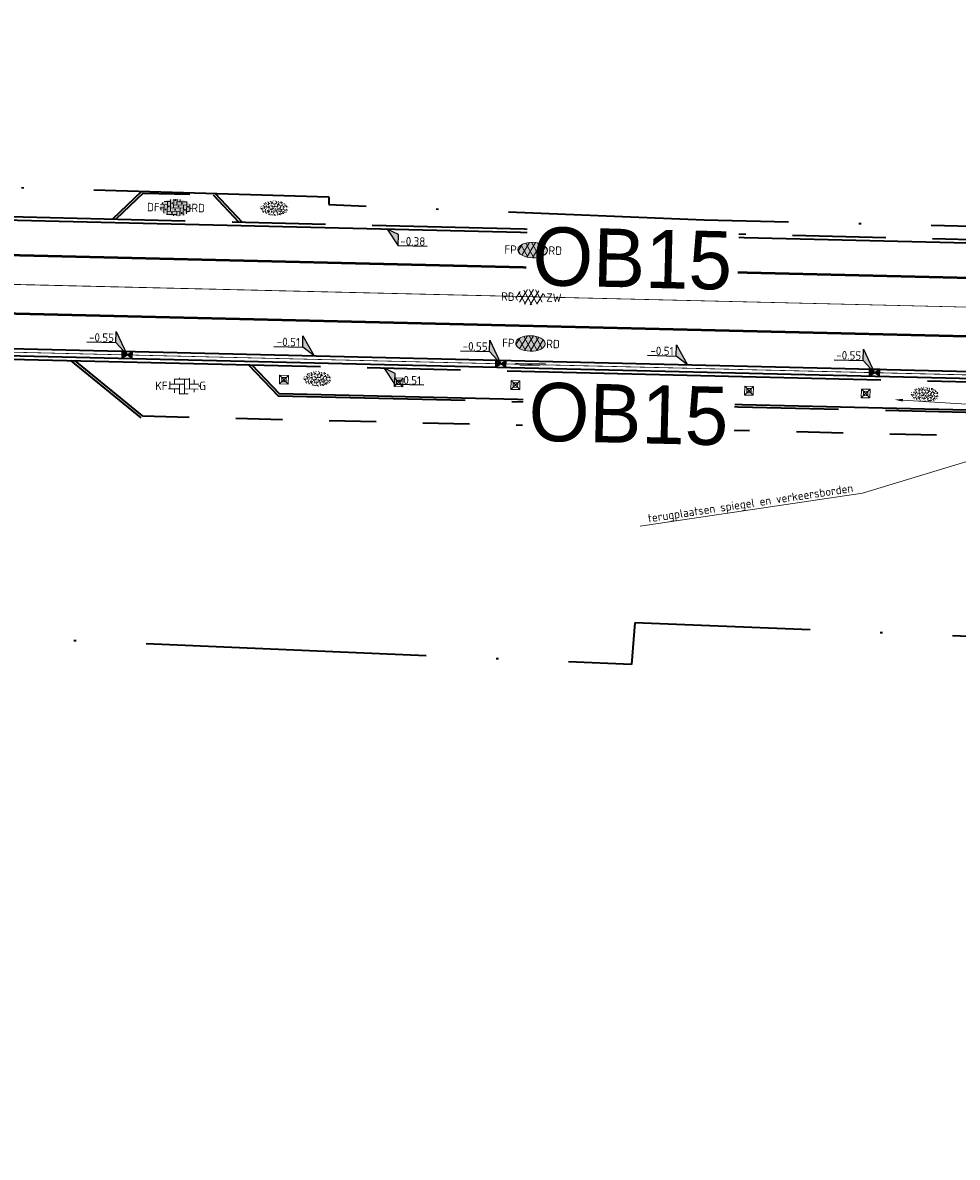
# Model space of a CAD drawing. Header units: metres. Extents: x 0 to 269924, y 0 to 933292.
# Tile 91 of 247: x 133422 to 133462, y 466501 to 466550. Entities that reach past the tile are written whole.
import ezdxf
from ezdxf import colors
from ezdxf.entities.mleader import LeaderData, LeaderLine
from ezdxf.enums import TextEntityAlignment as Align
from ezdxf.math import Vec2, Vec3

# ---------------------------------------------------------------- set-up
doc = ezdxf.new("R2018")
doc.units = ezdxf.units.M
for name, pattern in [('VH-OPSLUITBAND_100X200', [16, 8, -2, 4, -2]), ('VH-OPSLUITBAND_150X250', [24, 16, -2, 4, -2]), ('VW-1-1_STREEP', [2, 1, -1]), ('XX-HIDDEN', [4, 2, -2]), ('XX-PROJECTGRENS', [18, 12, -3, 0, -3])]:
    doc.linetypes.add(name, pattern=pattern)
for name, color, linetype, lineweight in [('N-WE-GR-GRAS-A-200', 62, 'Continuous', 18), ('N-WE-IE-MEUBILAIR_WEGMEUBILAIR_PAAL-S', 7, 'Continuous', 18), ('N-WE-KG-GRENS_PROJECT-G', 7, 'XX-PROJECTGRENS', 35), ('N-WE-VH-GOOT-S', 170, 'Continuous', 18), ('N-WE-VH-GOOT_STRAATBAKSTEEN-G', 170, 'Continuous', 35), ('N-WE-VH-KANTOPSLUITING-T18', 10, 'Continuous', 18), ('N-WE-VH-KANTOPSLUITING_OPSLUITBAND_100X200-G', 150, 'VH-OPSLUITBAND_100X200', 35), ('N-WE-VH-KANTOPSLUITING_OPSLUITBAND_150X250-G', 150, 'VH-OPSLUITBAND_150X250', 35), ('N-WE-VH-KANTOPSLUITING_VOORKANTBAND-G', 50, 'Continuous', 35), ('N-WE-VH-MATERIAALGRENS-G', 7, 'XX-HIDDEN', 35), ('N-WE-VH-T18', 10, 'Continuous', 18), ('N-WE-VH-VERHARDING-T18', 10, 'Continuous', 18), ('N-WE-VH-VERHARDING_ASFALT-S', 7, 'Continuous', 18), ('N-WE-VH-VERHARDING_BETONSTRAATSTEEN-S', 7, 'Continuous', 18), ('N-WE-VH-VERHARDING_STRAATBAKSTEEN-S', 7, 'Continuous', 18), ('N-WE-VW-MARKERING_LANGS_STREEP_11_010-G', 7, 'VW-1-1_STREEP', 13), ('X-XX-AL-HOOGTELABEL-S', 7, 'Continuous', 25)]:
    doc.layers.add(name, color=color, linetype=linetype, lineweight=lineweight)
for name, color, linetype, lineweight, true_color in [('N-WE-GR-GRAS-S', 7, 'Continuous', 18, 0x00a500), ('N-WE-RI-HWA_KOLK-S', 150, 'Continuous', 25, 0x007fff), ('N-WE-RI-HWA_RIOOLPUT_INSPECTIEPUT_BETON-S', 150, 'Continuous', 25, 0x007fff)]:
    doc.layers.add(name, color=color, linetype=linetype, lineweight=lineweight, true_color=true_color)
doc.layers.add('X-XX-AL-HULPLIJN-G', color=30, linetype='Continuous', lineweight=18, plot=False)
doc.styles.add('NLCS-ISO', font='NLCS-ISO.ttf')
doc.styles.add('NLCS-ISO-M200-T18', font='NLCS-ISO.ttf', dxfattribs={"height": 0.36})
doc.styles.get("Standard").update_dxf_attribs({"font": 'romand.shx'})

# ---------------------------------------------------------------- blocks, each defined once
blk = doc.blocks.new('*U104')
for p, q in [((2.24, -1.51), (0, 0)), ((0, 0), (1.83, -3.88)), ((1.83, -3.88), (2.24, -1.51)), ((7.94, -4.93), (1.83, -3.88))]:
    blk.add_line(p, q)
blk.add_solid([(2.24, -1.51), (0, 0), (1.83, -3.88)])
at = {"style": 'NLCS-ISO'}
blk.add_attdef('...', text='', height=1.8, rotation=350.1821, dxfattribs=at).set_placement((4.81, -4.82), align=Align.BOTTOM_CENTER)
blk = doc.blocks.new('*U105')
at = {"layer": 'X-XX-AL-HOOGTELABEL-S', "xscale": 0.2000000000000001, "yscale": 0.2000000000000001, "zscale": 0.2000000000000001, "rotation": 9.81787206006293}
blk.add_blockref('*U104', (0.646, 0), dxfattribs=at).add_auto_attribs({'...': '-0.38'})
blk = doc.blocks.new('*U106')
at = {"layer": 'N-WE-GR-GRAS-A-200', "color": 0, "linetype": 'ByBlock', "lineweight": -2, "transparency": 16777216, "rotation": 358.6348952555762}
blk.add_blockref('*U105', (133437.31, 466541.245), dxfattribs=at)
blk = doc.blocks.new('*U516')
for p, q in [((-8.23, 3.26), (-2.12, 2.2)), ((-2.12, 2.2), (-1.71, 4.57)), ((-1.71, 4.57), (0, 0)), ((0, 0), (-2.12, 2.2))]:
    blk.add_line(p, q)
blk.add_solid([(-1.71, 4.57), (0, 0), (-2.12, 2.2)])
at = {"style": 'NLCS-ISO'}
blk.add_attdef('...', text='', height=1.8, rotation=350.1821, dxfattribs=at).set_placement((-5.24, 2.32), align=Align.BOTTOM_CENTER)
blk = doc.blocks.new('*U249')
at = {"layer": 'X-XX-AL-HOOGTELABEL-S', "xscale": 0.2000000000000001, "yscale": 0.2000000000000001, "zscale": 0.2000000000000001, "rotation": 9.817872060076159}
blk.add_blockref('*U516', (0, 0.15), dxfattribs=at).add_auto_attribs({'...': '-0.51'})
blk = doc.blocks.new('*U250')
at = {"layer": 'N-WE-RI-HWA_RIOOLPUT_INSPECTIEPUT_BETON-S', "color": 0, "linetype": 'ByBlock', "lineweight": -2, "transparency": 16777216, "rotation": 358.6348952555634}
for p in [(133434.822, 466535.653), (133450.818, 466535.272)]:
    blk.add_blockref('*U249', p, dxfattribs=at)
blk = doc.blocks.new('*U248')
for p, q in [((-1.99, 2.94), (-1.58, 5.31)), ((-1.58, 5.31), (0, 0)), ((-8.1, 4), (-1.99, 2.94)), ((0, 0), (-1.99, 2.94))]:
    blk.add_line(p, q)
blk.add_solid([(-1.58, 5.31), (0, 0), (-1.99, 2.94)])
at = {"style": 'NLCS-ISO'}
blk.add_attdef('...', text='', height=1.8, rotation=350.1821, dxfattribs=at).set_placement((-5.12, 3.06), align=Align.BOTTOM_CENTER)
blk = doc.blocks.new('SVH-ASFALT_KL-SO')
at = {"ltscale": 0.1}
for p, q in [((-3.32, -0.4), (-2.47, 1.08)), ((-1.25, -1.65), (-2.73, 0.92)), ((-2.51, -1.23), (-0.92, 1.53)), ((0.09, -1.73), (-1.71, 1.38)), ((-1.45, -1.61), (0.37, 1.54)), ((1.26, -1.54), (-0.53, 1.56)), ((-0.24, -1.74), (1.52, 1.29)), ((2.29, -1.09), (0.8, 1.48)), ((1.15, -1.58), (2.49, 0.75)), ((2.91, 0.06), (2.53, 0.71)), ((-2.96, -0.91), (-3.37, -0.2))]:
    blk.add_line(p, q, dxfattribs=at)
at = {"style": 'NLCS-ISO'}
blk.add_attdef('FUNCTIE_VERHARDING', text='', height=1.8, dxfattribs=at).set_placement((-3.62, -0.09), align=Align.MIDDLE_RIGHT)
blk.add_attdef('KLEUR', text='', height=1.8, dxfattribs=at).set_placement((3.17, -0.09), align=Align.MIDDLE_LEFT)
at = {"style": 'NLCS-ISO', "flags": 1}
blk.add_attdef('FUNCTIE', text='', height=1.8, dxfattribs=at).set_placement((0.12, -3.58), align=Align.MIDDLE_CENTER)
blk = doc.blocks.new('SVH-ASFALT_FP_KL-SO')
at = {"true_color": 0xa50000}
h = blk.add_hatch(color=14, dxfattribs=at)
h.dxf.hatch_style = 1
edge = h.paths.add_edge_path()
edge.add_ellipse((0, 0), major_axis=(0.631, 0), ratio=0.525613, start_angle=0, end_angle=360)
at = {"ltscale": 0.1}
for p, q in [((-0.619, -0.063), (-0.448, 0.233)), ((-0.204, -0.314), (-0.501, 0.201)), ((-0.457, -0.228), (-0.139, 0.323)), ((0.063, -0.33), (-0.296, 0.292)), ((-0.244, -0.305), (0.12, 0.325)), ((0.298, -0.292), (-0.061, 0.33)), ((-0.002, -0.331), (0.349, 0.276)), ((0.503, -0.2), (0.206, 0.313)), ((0.275, -0.298), (0.544, 0.168)), ((0.628, 0.028), (0.552, 0.16)), ((-0.547, -0.165), (-0.629, -0.023))]:
    blk.add_line(p, q, dxfattribs=at)
at = {"layer": 'X-XX-AL-HULPLIJN-G'}
blk.add_ellipse((0, 0), major_axis=(0.631, 0), ratio=0.525613, dxfattribs=at)
at = {"style": 'NLCS-ISO'}
blk.add_attdef('RB', text='', height=0.36, dxfattribs=at).set_placement((-0.679, 0), align=Align.MIDDLE_RIGHT)
blk.add_attdef('RD', text='', height=0.36, dxfattribs=at).set_placement((0.679, 0), align=Align.MIDDLE_LEFT)
blk = doc.blocks.new('N-SRI-KOLK_STRAAT_450X300-SO')
h = blk.add_hatch(color=256)
h.dxf.hatch_style = 1
h.paths.add_polyline_path([(0, 0), (-1.125, 0.75), (-1.125, -0.75)])
h.paths.add_polyline_path([(1.125, -0.75), (1.125, 0.75), (0, 0)])
for p, q in [((-1.125, -0.75), (1.125, 0.75)), ((1.125, -0.75), (-1.125, 0.75))]:
    blk.add_line(p, q)
at = {"flags": 128}
blk.add_lwpolyline([(-1.125, -0.75), (1.125, -0.75), (1.125, 0.75), (-1.125, 0.75)], close=True, dxfattribs=at)
blk = doc.blocks.new('*U103')
for p, q in [((2.24, -1.51), (0, 0)), ((0, 0), (1.83, -3.88)), ((1.83, -3.88), (2.24, -1.51)), ((7.94, -4.93), (1.83, -3.88))]:
    blk.add_line(p, q)
blk.add_solid([(2.24, -1.51), (0, 0), (1.83, -3.88)])
at = {"style": 'NLCS-ISO'}
blk.add_attdef('...', text='', height=1.8, rotation=350.1821, dxfattribs=at).set_placement((4.81, -4.82), align=Align.BOTTOM_CENTER)
blk = doc.blocks.new('*U110')
at = {"lineweight": 30, "flags": 106}
blk.add_attdef('OB', text='', height=0.36, dxfattribs=at).set_placement((0, 0.1), align=Align.BOTTOM_CENTER)
blk = doc.blocks.new('SVH-GOOT_SYMBOOL-SO')
at = {"color": 7, "linetype": 'Continuous'}
for p, q in [((0, 2.669), (0, -2.669)), ((0.2, 3.125), (0.2, -3.359)), ((-0.206, 2.137), (-0.206, -2.217))]:
    blk.add_line(p, q, dxfattribs=at)
at = {"style": 'NLCS-ISO'}
blk.add_attdef('MATERIAAL', text='', height=1.8, dxfattribs=at).set_placement((-1.098, 0), align=Align.MIDDLE_RIGHT)
blk.add_attdef('KLEUR', text='', height=1.8, dxfattribs=at).set_placement((1.1, 0), align=Align.MIDDLE_LEFT)
blk = doc.blocks.new('SGR-GRAS_01-SO')
at = {"ltscale": 0.1}
for p, q in [((-1.96, -0.07), (-1.98, 0)), ((-1.93, 0.19), (-1.93, 0.24)), ((-1.89, 0.24), (-1.92, 0.25)), ((-1.67, 0.02), (-1.6, 0.04)), ((-1.6, 0.24), (-1.65, 0.29)), ((-1.53, 0.32), (-1.6, 0.35)), ((-1.45, 0.64), (-1.52, 0.66)), ((-1.52, 0.19), (-1.44, 0.19)), ((-1.47, 0.58), (-1.48, 0.65)), ((-1.43, 0.48), (-1.35, 0.5)), ((-1.36, 0.21), (-1.43, 0.23)), ((-1.42, 0.13), (-1.36, 0.17)), ((-1.38, 0.11), (-1.32, 0.16)), ((-1.37, 0.01), (-1.38, 0.08)), ((-1.33, 0.11), (-1.33, 0.19)), ((-1.3, 0.76), (-1.32, 0.77)), ((-1.28, 0.68), (-1.28, 0.76)), ((-1.17, 0.39), (-1.23, 0.43)), ((-1.17, 0.24), (-1.22, 0.29)), ((-1.15, 0.65), (-1.21, 0.7)), ((-1.11, 0.17), (-1.04, 0.19)), ((-1.03, 0.03), (-1.1, 0.07)), ((-0.94, 0.84), (-1, 0.88)), ((-0.97, 0.51), (-0.92, 0.57)), ((-0.89, 0.5), (-0.97, 0.52)), ((-0.94, 0.19), (-0.87, 0.19)), ((-0.92, 0.42), (-0.86, 0.46)), ((-0.89, 0.81), (-0.82, 0.81)), ((-0.87, 0.66), (-0.89, 0.73)), ((-0.8, 0.06), (-0.88, 0.08)), ((-0.87, 0.62), (-0.8, 0.64)), ((-0.8, 0.47), (-0.87, 0.51)), ((-0.75, 0.24), (-0.8, 0.29)), ((-0.77, 0.09), (-0.79, 0.16)), ((-0.73, 0.65), (-0.78, 0.7)), ((-0.74, 0.03), (-0.73, 0.11)), ((-0.67, 0.11), (-0.73, 0.14)), ((-0.69, 0.61), (-0.68, 0.68)), ((-0.58, 0.92), (-0.64, 0.96)), ((-0.56, 0.92), (-0.51, 0.97)), ((-0.56, 0.32), (-0.48, 0.34)), ((-0.44, 0.55), (-0.51, 0.59)), ((-0.43, 0.78), (-0.5, 0.8)), ((-0.42, 0.71), (-0.36, 0.74)), ((-0.34, 0.35), (-0.41, 0.37)), ((-0.32, 0.24), (-0.38, 0.29)), ((-0.31, 0.19), (-0.37, 0.22)), ((-0.37, 0.19), (-0.29, 0.19)), ((-0.31, 0.65), (-0.36, 0.7)), ((-0.32, 0.81), (-0.24, 0.81)), ((-0.32, 0.77), (-0.24, 0.79)), ((-0.28, 0.73), (-0.29, 0.81)), ((-0.21, 1), (-0.27, 1.03)), ((-0.24, 0.02), (-0.17, 0.04)), ((-0.18, 0.17), (-0.19, 0.24)), ((-0.08, 0.63), (-0.14, 0.67)), ((-0.14, -0.04), (-0.14, 0.03)), ((-0.09, 0.53), (-0.09, 0.6)), ((-0.08, 0.16), (-0.03, 0.21)), ((-0.07, 0.19), (0, 0.23)), ((0.06, 0.27), (-0.01, 0.3)), ((0, 0.47), (0.07, 0.49)), ((0.1, 0.24), (0.05, 0.29)), ((0.13, 0.64), (0.06, 0.66)), ((0.07, 0.99), (0.14, 1.03)), ((0.12, 0.65), (0.07, 0.7)), ((0.22, 0.2), (0.15, 0.22)), ((0.21, 0.19), (0.28, 0.19)), ((0.29, 0.71), (0.22, 0.75)), ((0.24, 0.92), (0.31, 0.94)), ((0.26, 0.81), (0.33, 0.81)), ((0.32, 0.81), (0.3, 0.89)), ((0.31, 0.17), (0.39, 0.19)), ((0.32, 0.57), (0.38, 0.62)), ((0.42, 0.34), (0.36, 0.38)), ((0.42, 0.25), (0.4, 0.32)), ((0.43, 0.48), (0.49, 0.51)), ((0.53, 0.24), (0.47, 0.29)), ((0.54, 0.65), (0.49, 0.7)), ((0.56, -0.02), (0.49, 0.02)), ((0.5, 0.45), (0.51, 0.53)), ((0.59, 0.93), (0.52, 0.94)), ((0.55, 0.62), (0.63, 0.64)), ((0.65, 0.79), (0.58, 0.83)), ((0.68, 0.49), (0.61, 0.51)), ((0.77, 0.05), (0.7, 0.07)), ((0.78, 0.42), (0.72, 0.46)), ((0.78, 0.19), (0.86, 0.19)), ((0.83, 0.81), (0.91, 0.81)), ((0.92, 0.06), (0.85, 0.09)), ((0.87, 0.31), (0.94, 0.33)), ((0.95, 0.24), (0.9, 0.29)), ((0.91, 0.89), (0.91, 0.92)), ((0.97, 0.65), (0.91, 0.7)), ((0.93, 0.76), (0.99, 0.8)), ((1.01, 0.87), (0.95, 0.91)), ((1.01, 0.33), (1, 0.4)), ((1.15, 0.78), (1.08, 0.8)), ((1.15, 0.5), (1.08, 0.54)), ((1.1, 0.38), (1.1, 0.45)), ((1.11, 0.77), (1.18, 0.79)), ((1.24, 0.34), (1.17, 0.36)), ((1.18, 0.01), (1.26, 0.03)), ((1.21, 0.21), (1.26, 0.26)), ((1.28, 0.14), (1.22, 0.17)), ((1.28, 0.25), (1.35, 0.29)), ((1.37, 0.24), (1.32, 0.29)), ((1.39, 0.65), (1.34, 0.7)), ((1.36, 0.19), (1.43, 0.19)), ((1.42, 0.46), (1.5, 0.48)), ((1.51, 0.58), (1.44, 0.62)), ((1.64, 0.21), (1.58, 0.25)), ((1.61, 0.41), (1.59, 0.48)), ((1.69, 0.3), (1.7, 0.37)), ((1.79, 0.19), (1.72, 0.21)), ((1.74, 0.16), (1.81, 0.18)), ((1.8, 0.24), (1.75, 0.29)), ((1.93, 0.19), (1.95, 0.19)), ((-1.92, -0.16), (-1.85, -0.12)), ((-1.82, -0.08), (-1.9, -0.06)), ((-1.76, -0.13), (-1.82, -0.09)), ((-1.78, -0.3), (-1.73, -0.25)), ((-1.62, -0.5), (-1.69, -0.46)), ((-1.63, -0.57), (-1.68, -0.52)), ((-1.61, -0.17), (-1.67, -0.11)), ((-1.57, -0.44), (-1.49, -0.44)), ((-1.54, -0.66), (-1.5, -0.64)), ((-1.4, -0.05), (-1.46, -0.01)), ((-1.38, -0.46), (-1.38, -0.39)), ((-1.35, -0.28), (-1.28, -0.26)), ((-1.27, -0.23), (-1.34, -0.21)), ((-1.26, -0.42), (-1.33, -0.38)), ((-1.27, -0.56), (-1.28, -0.48)), ((-1.21, -0.57), (-1.26, -0.52)), ((-1.18, -0.67), (-1.25, -0.65)), ((-1.19, -0.17), (-1.24, -0.11)), ((-1.13, -0.78), (-1.19, -0.75)), ((-1.06, -0.39), (-1, -0.35)), ((-1.04, -0.58), (-0.97, -0.57)), ((-0.99, -0.44), (-0.92, -0.44)), ((-0.9, -0.34), (-0.96, -0.3)), ((-0.9, -0.65), (-0.84, -0.6)), ((-0.84, -0.94), (-0.85, -0.93)), ((-0.78, -0.57), (-0.84, -0.52)), ((-0.76, -0.7), (-0.83, -0.67)), ((-0.76, -0.17), (-0.82, -0.11)), ((-0.8, -0.13), (-0.73, -0.11)), ((-0.71, -0.38), (-0.79, -0.36)), ((-0.79, -0.54), (-0.78, -0.46)), ((-0.72, -0.89), (-0.65, -0.87)), ((-0.71, -0.9), (-0.64, -0.86)), ((-0.62, -0.82), (-0.7, -0.8)), ((-0.67, -0.48), (-0.69, -0.4)), ((-0.53, -0.26), (-0.6, -0.22)), ((-0.58, -0.99), (-0.59, -0.97)), ((-0.57, -0.1), (-0.5, -0.06)), ((-0.49, -0.25), (-0.44, -0.19)), ((-0.48, -0.44), (-0.41, -0.42)), ((-0.4, -0.63), (-0.46, -0.59)), ((-0.38, -0.98), (-0.43, -0.93)), ((-0.42, -0.44), (-0.34, -0.44)), ((-0.36, -0.57), (-0.41, -0.52)), ((-0.34, -0.17), (-0.39, -0.11)), ((-0.26, -0.99), (-0.33, -0.95)), ((-0.25, -0.09), (-0.32, -0.07)), ((-0.17, -0.18), (-0.24, -0.14)), ((-0.16, -0.53), (-0.23, -0.51)), ((-0.21, -0.61), (-0.15, -0.58)), ((-0.19, -0.62), (-0.19, -0.54)), ((-0.17, -0.74), (-0.1, -0.72)), ((-0.07, -0.97), (-0.14, -0.95)), ((-0.04, -0.55), (-0.1, -0.51)), ((-0.08, -0.4), (-0.09, -0.32)), ((-0.01, -1.01), (0.04, -0.95)), ((0.05, -0.98), (0, -0.93)), ((0.07, -0.57), (0.01, -0.52)), ((0.02, -0.96), (0.01, -0.89)), ((0.08, -0.17), (0.03, -0.11)), ((0.1, -0.91), (0.03, -0.88)), ((0.07, -0.29), (0.14, -0.27)), ((0.19, -0.1), (0.13, -0.06)), ((0.16, -0.44), (0.23, -0.44)), ((0.17, -1.04), (0.22, -1.02)), ((0.31, -0.24), (0.24, -0.22)), ((0.33, -0.47), (0.26, -0.43)), ((0.29, -0.33), (0.35, -0.29)), ((0.4, -0.68), (0.32, -0.66)), ((0.39, -0.6), (0.45, -0.55)), ((0.39, -0.59), (0.46, -0.57)), ((0.4, -0.69), (0.41, -0.62)), ((0.46, -0.83), (0.4, -0.8)), ((0.47, -0.98), (0.42, -0.93)), ((0.49, -0.57), (0.44, -0.52)), ((0.45, -0.12), (0.46, -0.05)), ((0.51, -0.17), (0.45, -0.11)), ((0.52, -0.32), (0.5, -0.24)), ((0.62, -0.88), (0.6, -0.81)), ((0.63, -0.14), (0.7, -0.12)), ((0.69, -0.39), (0.62, -0.35)), ((0.64, -0.84), (0.71, -0.81)), ((0.7, -0.89), (0.77, -0.88)), ((0.73, -0.44), (0.81, -0.44)), ((0.82, -0.76), (0.76, -0.72)), ((0.78, -0.04), (0.85, 0)), ((0.86, -0.39), (0.79, -0.37)), ((0.8, -0.19), (0.85, -0.14)), ((0.86, -0.94), (0.84, -0.93)), ((0.91, -0.57), (0.86, -0.52)), ((0.93, -0.17), (0.88, -0.11)), ((0.95, -0.83), (0.88, -0.81)), ((0.94, -0.44), (1.01, -0.42)), ((1.05, -0.31), (0.99, -0.27)), ((1, -0.77), (1, -0.7)), ((1.05, -0.2), (1.05, -0.12)), ((1.11, -0.24), (1.1, -0.16)), ((1.19, -0.68), (1.12, -0.64)), ((1.14, -0.56), (1.21, -0.52)), ((1.21, -0.8), (1.2, -0.73)), ((1.33, -0.1), (1.26, -0.08)), ((1.26, -0.75), (1.33, -0.73)), ((1.34, -0.57), (1.29, -0.52)), ((1.36, -0.17), (1.3, -0.11)), ((1.31, -0.44), (1.38, -0.44)), ((1.42, -0.23), (1.35, -0.19)), ((1.42, -0.54), (1.35, -0.52)), ((1.55, -0.6), (1.49, -0.56)), ((1.5, -0.29), (1.57, -0.27)), ((1.64, -0.27), (1.65, -0.2)), ((1.64, -0.27), (1.7, -0.23)), ((1.68, -0.55), (1.74, -0.5)), ((1.71, -0.16), (1.69, -0.09)), ((1.78, -0.15), (1.71, -0.11)), ((1.71, -0.52), (1.71, -0.52)), ((1.78, -0.17), (1.73, -0.11)), ((1.88, -0.25), (1.81, -0.23))]:
    blk.add_line(p, q, dxfattribs=at)
at = {"ltscale": 0.1, "style": 'NLCS-ISO'}
blk.add_attdef('TYPE', text='', height=0.5, dxfattribs=at).set_placement((3.47, -0.02), align=Align.MIDDLE_CENTER)
blk = doc.blocks.new('SIE-WEG_PAAL_KUNSTSTOF')
for p, q in [((-0.188, 0.188), (0.188, -0.188)), ((0.188, 0.188), (-0.188, -0.188))]:
    blk.add_line(p, q)
at = {"flags": 128}
for points in [[(-0.188, -0.188), (0.188, -0.188), (0.188, 0.188), (-0.188, 0.188)], [(-0.094, 0.094), (0.094, 0.094), (0.094, -0.094), (-0.094, -0.094)]]:
    blk.add_lwpolyline(points, close=True, dxfattribs=at)
blk = doc.blocks.new('SVH-BSS_KEIFORMAAT_ELLEBOOG_KL-SO')
for p, q in [((-2.92, 0.92), (-2.92, -0.66)), ((-2.92, 0.39), (0.23, 0.39)), ((-1.87, 1.5), (-1.87, 0.39)), ((-1.87, 1.44), (1.28, 1.44)), ((-0.82, 1.75), (-0.82, 1.44)), ((-0.82, 0.39), (-0.82, -1.75)), ((0.23, 1.44), (0.23, -1.71)), ((1.28, 1.67), (1.28, -0.66)), ((1.28, 0.39), (3.32, 0.39)), ((2.33, 1.31), (2.33, 0.39)), ((3.38, 0.18), (3.38, -0.18)), ((-3.16, -0.66), (-0.82, -0.66)), ((-1.87, -0.66), (-1.87, -1.5)), ((-0.82, -1.71), (1.03, -1.71)), ((0.23, -0.66), (3.16, -0.66)), ((2.33, -0.66), (2.33, -1.31))]:
    blk.add_line(p, q)
at = {"style": 'NLCS-ISO'}
blk.add_attdef('FORMAAT', text='', height=1.8, dxfattribs=at).set_placement((-3.39, 0), align=Align.MIDDLE_RIGHT)
blk.add_attdef('KLEUR', text='', height=1.8, dxfattribs=at).set_placement((3.39, 0), align=Align.MIDDLE_LEFT)
at = {"style": 'NLCS-ISO', "flags": 1}
blk.add_attdef('FUNCTIE', text='', height=1.8, dxfattribs=at).set_placement((0.12, -3.58), align=Align.MIDDLE_CENTER)
blk = doc.blocks.new('SVH-SBS_DIKFORMAAT_ELLEBOOG_KL-SO')
h = blk.add_hatch(color=254)
edge = h.paths.add_edge_path()
edge.add_ellipse((1.09, 0.12), major_axis=(3.39, 0), ratio=0.533267, start_angle=0, end_angle=360)
for p, q in [((-2.3, 0), (-1.38, 0)), ((-2.13, 0.69), (-0.69, 0.69)), ((-1.38, 0.69), (-1.38, -1.12)), ((-1.35, 1.38), (0, 1.38)), ((-0.69, 1.38), (-0.69, -1.38)), ((0, 1.84), (0, -0.69)), ((0, 0), (2.76, 0)), ((0.69, 1.92), (0.69, 0)), ((0.69, 0.69), (3.45, 0.69)), ((1.38, 1.93), (1.38, 0.69)), ((1.38, 1.38), (3.54, 1.38)), ((2.07, 1.86), (2.07, 1.38)), ((2.76, 0.69), (2.76, -1.45)), ((3.45, 1.38), (3.45, -1.18)), ((4.14, 0.92), (4.14, -0.67)), ((4.14, 0), (4.48, 0)), ((-2.07, 0), (-2.07, -0.54)), ((-0.8, -1.38), (1.38, -1.38)), ((-0.69, -0.69), (2.07, -0.69)), ((0.69, -1.38), (0.69, -1.67)), ((1.38, -0.69), (1.38, -1.68)), ((2.07, 0), (2.07, -1.61)), ((2.76, -1.38), (2.98, -1.38)), ((3.45, -0.69), (4.12, -0.69))]:
    blk.add_line(p, q)
for centre in [(-0.35, 0.34), (0.34, 1.03), (1.03, 1.72), (1.72, 0.34), (2.41, 1.03), (3.79, 0.34), (-1.04, -0.35), (0.34, -1.04), (1.03, -0.35), (2.41, -1.04), (3.11, -0.35)]:
    blk.add_circle(centre, 0.0881)
for centre, start, end in [((-1.73, 1.03), 158.9124, 101.1902), ((1.72, -1.73), 59.0911, 132.3433)]:
    blk.add_arc(centre, 0.0881, start, end)
at = {"style": 'NLCS-ISO'}
blk.add_attdef('FORMAAT', text='', height=1.8, dxfattribs=at).set_placement((-2.3, 0.12), align=Align.MIDDLE_RIGHT)
blk.add_attdef('KLEUR', text='', height=1.8, dxfattribs=at).set_placement((4.49, 0.12), align=Align.MIDDLE_LEFT)
at = {"style": 'NLCS-ISO', "flags": 1}
blk.add_attdef('FUNCTIE', text='', height=1.8, dxfattribs=at).set_placement((0.12, -3.58), align=Align.MIDDLE_CENTER)

msp = doc.modelspace()

# ---------------------------------------------------------------- linework, layer by layer
at = {"layer": 'N-WE-KG-GRENS_PROJECT-G', "flags": 128}
msp.add_lwpolyline([(133942.152, 466524.013), (133955.533, 466522.507), (133956.145, 466521.626), (133962.811, 466521.355), (133963.543, 466522.67), (133965.054, 466522.563), (133965.551, 466521.193), (133981.5, 466520.334), (133981.565, 466520.896), (133982.028, 466520.86), (133994.134, 466520.33), (133994.151, 466519.671), (134009.067, 466519.478), (134013.911, 466519.512), (134027.732, 466519.636), (134028.693, 466519.554), (134034.796, 466519.611), (134050.86, 466519.659), (134068.501, 466520.152), (134071.254, 466520.237), (134077.26, 466520.692), (134094.041, 466522.635), (134101.385, 466523.282), (134101.428, 466523.91), (134128.995, 466527.092), (134141.938, 466528.627), (134148.421, 466529.392), (134148.476, 466529.087), (134157.108, 466530.24), (134157.762, 466530.339), (134157.953, 466529.076), (134163.706, 466529.946), (134172.69, 466531.055), (134201.838, 466535.069), (134202.197, 466534.878), (134203.304, 466535.042), (134208.161, 466535.722), (134214.682, 466536.673), (134215.15, 466536.846), (134235.766, 466539.754), (134239.587, 466540.449), (134251.117, 466542.218), (134251.536, 466542.09), (134264.479, 466543.833), (134264.487, 466544.317), (134273.56, 466545.641), (134273.608, 466545.287), (134285.679, 466546.863), (134299.118, 466548.971), (134309.192, 466550.345), (134329.805, 466553.659), (134341.526, 466555.206), (134346.97, 466556.112), (134351.977, 466556.025), (134358.949, 466556.887), (134359.186, 466557.313), (134365.426, 466557.917), (134389.225, 466560.758), (134395.395, 466561.519), (134400.633, 466562.019), (134418.638, 466563.907), (134426.404, 466566.343), (134432.472, 466567.14), (134437.532, 466567.422), (134444.848, 466568.25), (134448.277, 466568.388), (134484.594, 466572.762), (134486.539, 466572.966), (134490.599, 466573.546), (134498.499, 466574.536), (134514.318, 466576.701), (134542.397, 466581.367), (134546.702, 466582.122), (134551.593, 466582.441), (134551.871, 466583.179), (134557.906, 466584.406), (134558.276, 466584.115), (134567.36, 466586.004), (134582.717, 466588.715), (134583.108, 466588.972), (134590.444, 466590.398), (134630.038, 466598.271), (134633.264, 466598.923), (134632.087, 466604.993), (134646.051, 466607.537), (134647.414, 466607.429), (134666.972, 466611.405), (134675.342, 466617.463), (134674.819, 466607.593), (134696.995, 466610.537), (134702.172, 466611.327), (134706.525, 466612.071), (134709.085, 466612.323), (134712.087, 466612.776), (134715, 466613.203), (134716.349, 466613.229), (134723.364, 466613.968), (134738.981, 466616.639), (134746.062, 466617.28), (134746.09, 466616.641), (134760.121, 466618.861), (134759.993, 466619.829), (134768.446, 466621.137), (134784.615, 466623.738), (134787.541, 466625.072), (134796.772, 466626.479), (134796.899, 466625.715), (134813.878, 466628.545), (134820.226, 466629.584), (134847.68, 466634.234), (134881.79, 466639.204), (134881.926, 466639.532), (134884.43, 466640.009), (134893.797, 466641.711), (134903.085, 466643.328), (134904.138, 466643.527), (134920.265, 466646.374), (134921.332, 466646.578), (134937.367, 466649.518), (134938.501, 466649.708), (134961.555, 466654.096), (134967.764, 466655.262), (134974.722, 466656.563), (134984.23, 466658.491), (134992.023, 466659.998), (134995.809, 466660.766), (135000.442, 466661.693), (135009.695, 466663.648), (135010.659, 466663.869), (135018.832, 466665.618), (135021.92, 466666.314), (135034.093, 466668.943), (135034.161, 466668.769), (135043.8, 466670.832), (135059.084, 466674.02), (135068.771, 466676.078), (135083.089, 466679.034), (135091.902, 466680.993), (135097.488, 466682.166), (135104.831, 466683.651), (135116.534, 466686.231), (135119.892, 466686.792), (135126.3, 466688.013), (135127.347, 466688.196), (135130.448, 466688.891), (135135.602, 466689.887), (135140.19, 466691.518), (135166.592, 466696.94), (135182.368, 466700.724), (135201.902, 466704.748), (135203.941, 466705.082), (135209.867, 466705.957), (135217.801, 466707.782), (135228.821, 466709.933), (135242.391, 466712.598), (135277.698, 466719.723), (135279.457, 466720.111), (135279.55, 466721.578), (135288.178, 466723.073), (135350.963, 466735.305), (135501.986, 466763.685), (135501.162, 466761.839), (135525.132, 466766.833), (135533.639, 466768.672), (135569.042, 466775.188), (135582.767, 466777.378), (135584.022, 466777.634), (135585.675, 466776.264, 0.01918), (135652.451, 466792.01), (135652.891, 466793.457), (135660.981, 466795.919), (135661.574, 466796.074), (135664.481, 466796.836), (135665.946, 466796.651), (135673.558, 466799.328), (135680.977, 466801.739), (135687.276, 466804.201), (135692.547, 466806.295), (135705.432, 466809.743), (135712.094, 466810.706), (135728.145, 466817.035), (135760.285, 466825.832), (135773.458, 466829.179), (135789.116, 466834.08), (135813.029, 466842.892), (135823.352, 466846.718), (135839.426, 466852.91), (135860.96, 466860.89), (135867.928, 466863.26), (135895.199, 466872.784), (135899.312, 466861.8), (135873.359, 466852.082), (135873.188, 466848.843), (135867.814, 466846.669), (135856.104, 466842.036), (135847.253, 466838.505), (135830.033, 466832.514), (135818.854, 466828.652), (135812.865, 466826.949), (135808.959, 466825.804), (135805.053, 466824.658), (135770.731, 466814.307), (135766.971, 466812.016), (135761.879, 466808.079), (135757.591, 466807.133), (135743.839, 466803.566), (135724.075, 466798.35), (135721.275, 466798.229), (135720.422, 466801.401), (135715.133, 466799.834), (135698.553, 466794.754), (135698.279, 466793.693), (135686.038, 466790.352), (135686.038, 466789.248), (135686.038, 466787.562), (135681.985, 466786.092), (135677.719, 466785.319), (135623.458, 466770.711), (135607.41, 466767.662), (135584.355, 466763.142), (135577.091, 466761.475), (135570.47, 466760.803), (135524.714, 466753.103), (135522.642, 466752.878), (135515.666, 466751.661), (135498.388, 466748.218), (135460.498, 466741.759), (135438.515, 466737.953), (135402.134, 466731.048), (135401.842, 466732.671), (135396.111, 466731.637), (135390.927, 466730.659), (135374.008, 466727.423), (135342.463, 466720.896), (135337.831, 466720.249), (135332.781, 466719.412), (135316.41, 466716.549), (135312.764, 466716.512), (135301.04, 466714.003), (135296.667, 466713.077), (135288.078, 466711.338), (135288.031, 466710.414), (135288.066, 466708.643), (135283.612, 466707.738), (135244.114, 466700.084), (135242.59, 466702.114), (135218.779, 466697.088), (135216.4, 466696.736), (135207.126, 466694.996), (135197.842, 466693.22), (135196.987, 466690.777), (135188.214, 466689.009), (135186.218, 466690.919), (135157.953, 466685.339), (135157.545, 466682.623), (135152.388, 466681.564), (135151.517, 466683.806), (135135.729, 466680.62), (135134.464, 466677.149), (135128.184, 466675.854), (135125.788, 466678.571), (135109.606, 466675.114), (135107.871, 466673.543), (135107.871, 466672.134), (135099.469, 466670.442), (135080.265, 466666.625), (135079.406, 466666.151), (135069.61, 466664.202), (135057.638, 466661.759), (135035.803, 466657.155), (135033.723, 466658.689), (135013.618, 466654.679), (135014.198, 466652.086), (135012.612, 466651.731), (135012.176, 466654.16), (134999.525, 466651.581), (134981.058, 466648.065), (134978.74, 466647.609), (134978.586, 466647.723), (134973.29, 466646.777), (134967.912, 466645.754), (134966.071, 466645.409), (134952.75, 466642.776), (134952.592, 466643.577), (134951.246, 466643.315), (134944.955, 466642.097), (134940.872, 466641.345), (134939.907, 466640.789), (134925.329, 466637.906), (134925.171, 466637.877), (134925.333, 466636.966), (134925.553, 466635.733), (134922.159, 466635.157), (134921.983, 466636.201), (134920.712, 466635.973), (134906.644, 466633.431), (134906.509, 466633.768), (134899.927, 466632.517), (134896.041, 466630.574), (134862.297, 466626.202), (134861.423, 466623.924), (134854.723, 466622.819), (134853.222, 466624.597), (134834.721, 466621.381), (134818.755, 466618.638), (134803.128, 466616.182), (134801.097, 466614.744), (134787.48, 466613.242), (134768.983, 466610.888), (134755.14, 466609.258), (134754.957, 466609.237), (134754.786, 466610.217), (134731.872, 466606.359), (134713.4, 466603.055), (134699.607, 466600.717), (134685.428, 466598.156), (134675.878, 466596.194), (134672.276, 466595.656), (134668.91, 466595.016), (134645.926, 466591.058), (134638.577, 466590.001), (134611.474, 466584.899), (134601.717, 466583.131), (134600.6, 466582.901), (134592.762, 466581.44), (134575.118, 466578.109), (134569.726, 466577.127), (134558.057, 466574.923), (134547.369, 466573.132), (134538.23, 466571.522), (134531.355, 466570.551), (134524.272, 466569.346), (134519.026, 466568.326), (134515.39, 466567.719), (134505.384, 466563.341), (134500.986, 466562.643), (134495.881, 466561.909), (134495.823, 466562.312), (134492.204, 466563.642), (134484.398, 466562.518), (134478.905, 466561.786), (134469.843, 466560.533), (134464.536, 466559.742), (134456.919, 466558.745), (134448.033, 466557.687), (134433.208, 466556.61), (134412.104, 466554.577), (134407.553, 466554.101), (134387.467, 466551.741), (134381.785, 466550.955), (134364.962, 466548.659), (134360.191, 466548.481), (134354.944, 466547.628), (134324.113, 466542.837), (134319.685, 466541.923), (134312.466, 466540.844), (134307.061, 466539.9), (134305.527, 466540.739), (134283.993, 466537.831), (134278.004, 466536.268), (134260.392, 466533.941), (134253.899, 466532.65), (134244.867, 466531.618), (134227.961, 466528.835), (134196.876, 466524.748), (134191.294, 466524.652), (134189.441, 466519.487), (134180.543, 466523.251), (134138.079, 466517.961), (134135.279, 466517.668), (134120.646, 466515.791), (134115.858, 466514.998), (134094.415, 466512.788), (134094.483, 466512.133), (134077.905, 466510.692), (134056.132, 466509.19), (134043.898, 466509.02), (134033.049, 466509.242), (134023.923, 466509.529), (134011.048, 466510.262), (134011.12, 466510.989), (133978.031, 466511.971), (133977.492, 466511.386), (133976.525, 466511.415), (133970.93, 466511.61), (133940.859, 466512.853), (133936.339, 466513.04), (133926.354, 466513.566), (133918.767, 466513.929), (133914.845, 466514.016), (133909.555, 466514.279), (133907.78, 466514.373), (133898.183, 466514.701), (133889.291, 466514.99), (133877.411, 466515.387), (133865.169, 466516.189), (133858.598, 466516.511), (133853.557, 466516.784), (133840.824, 466517.534), (133833.647, 466517.757), (133833.706, 466517.421), (133832.853, 466517.458), (133826.979, 466517.575), (133808.076, 466518.296), (133803.308, 466518.179), (133802.56, 466518.555), (133780.072, 466520.153), (133779.6, 466519.291), (133774.066, 466519.538), (133773.735, 466520.559), (133740.527, 466522.642), (133713.376, 466524.159), (133705.703, 466524.636), (133705.709, 466526.266), (133685.059, 466527.583), (133660.563, 466529.253), (133639.129, 466529.346), (133622.453, 466530.286), (133616.388, 466530.543), (133614.494, 466530.624), (133604.393, 466531.597), (133597.464, 466531.465), (133574.3, 466531.955), (133566.695, 466531.543), (133561.32, 466531.616), (133554.142, 466531.627), (133545.309, 466531.719), (133535.509, 466531.795), (133530.483, 466531.897), (133499.098, 466532.845), (133498.91, 466530.624), (133497.604, 466522.359), (133448.566, 466524.379), (133448.421, 466522.59), (133414.567, 466524.034), (133414.497, 466533.241), (133401.904, 466533.723), (133353.812, 466535.745), (133352.26, 466536.139), (133333.107, 466536.524), (133333.343, 466545.829), (133369.152, 466544.714), (133381.325, 466544.396), (133400.699, 466543.637), (133404.005, 466543.551), (133435.456, 466542.61), (133435.456, 466542.277), (133451.526, 466541.628), (133467.883, 466541.235), (133477.659, 466542.034), (133509.103, 466541.442), (133515.138, 466541.284), (133519.939, 466540.992), (133525.525, 466540.798), (133532.518, 466540.097), (133548.147, 466539.778), (133548.297, 466540.601), (133555.22, 466540.722), (133564.265, 466540.558), (133565.06, 466540.188), (133570.074, 466540.025), (133574.07, 466539.875), (133576.623, 466539.795), (133577.163, 466540.007), (133601.21, 466539.677), (133602.809, 466541.635), (133610.483, 466541.448), (133611.878, 466539.353), (133618.8, 466539.154), (133622.331, 466538.943), (133622.362, 466539.485), (133627.247, 466539.274), (133627.305, 466538.709), (133642.487, 466537.733), (133654.92, 466537.235), (133674.71, 466536.649), (133674.766, 466536.962), (133682.638, 466536.639), (133685.084, 466535.631), (133701.924, 466534.36), (133703.6, 466534.856), (133708.504, 466534.396), (133731.895, 466532.391), (133737.992, 466531.942), (133749.854, 466530.901), (133752.15, 466530.77), (133756.921, 466530.655), (133767.535, 466530.109), (133779.853, 466530.016), (133787.77, 466529.934), (133810.905, 466528.967), (133832.384, 466528.238), (133837.192, 466527.837), (133897.841, 466525.036)], format="xyb", close=True, dxfattribs=at)
at = {"layer": 'N-WE-VH-GOOT_STRAATBAKSTEEN-G'}
msp.add_lwpolyline([(133341.192, 466538.034), (133548.299, 466533.099), (133604.484, 466532.752, -0.012398), (133694.641, 466528.294), (133747.111, 466524.328, 0.006097), (133941.572, 466515.108, 0.02139), (134085.33, 466514.138, 0.018724), (134137.889, 466519.445, 0.007401), (134227.449, 466531.463), (134342.22, 466547.549), (134354.896, 466549.127)], format="xyb", dxfattribs=at)
at = {"layer": 'N-WE-VH-KANTOPSLUITING_OPSLUITBAND_100X200-G'}
for points in [[(133427.439, 466542.842), (133426.2, 466541.66)], [(133430.577, 466542.761), (133431.752, 466541.528)], [(133427.421, 466533.15), (133424.42, 466535.601)], [(133432.025, 466535.42), (133433.294, 466534.089), (133488.649, 466532.77), (133489.98, 466534.039)]]:
    msp.add_lwpolyline(points, dxfattribs=at)
at = {"layer": 'N-WE-VH-KANTOPSLUITING_OPSLUITBAND_150X250-G', "flags": 128}
for points in [[(133341.341, 466543.682), (133548.384, 466538.749), (133604.571, 466538.402, -0.012406), (133695.064, 466533.928), (133747.492, 466529.966, 0.002963), (133841.891, 466524.897)], [(133395.111, 466536.299), (133548.292, 466532.649), (133604.477, 466532.302, -0.012397), (133694.608, 466527.845), (133747.08, 466523.879, 0.001225), (133786.141, 466521.646)]]:
    msp.add_lwpolyline(points, format="xyb", dxfattribs=at)
at = {"layer": 'N-WE-VH-KANTOPSLUITING_VOORKANTBAND-G', "flags": 128}
msp.add_lwpolyline([(133341.337, 466543.533), (133548.381, 466538.599), (133604.568, 466538.252, -0.012405), (133695.052, 466533.778), (133747.482, 466529.816, 0.002963), (133841.884, 466524.747)], format="xyb", dxfattribs=at)
for points in [[(133427.508, 466542.769), (133426.342, 466541.657)], [(133430.505, 466542.692), (133431.611, 466541.531)]]:
    msp.add_lwpolyline(points, dxfattribs=at)
at = {"layer": 'N-WE-VH-KANTOPSLUITING_VOORKANTBAND-G'}
msp.add_lwpolyline([(133341.191, 466537.734), (133548.294, 466532.799), (133604.479, 466532.452, -0.012398), (133694.619, 466527.995), (133747.091, 466524.029, 0.001225), (133786.149, 466521.795, 0.0011)], format="xyb", dxfattribs=at)
for points in [[(133427.484, 466533.227), (133424.582, 466535.597)], [(133432.166, 466535.416), (133433.338, 466534.188), (133488.61, 466532.871), (133489.838, 466534.042)]]:
    msp.add_lwpolyline(points, dxfattribs=at)
at = {"layer": 'N-WE-VH-MATERIAALGRENS-G'}
for points in [[(133427.508, 466542.769), (133430.505, 466542.692)], [(133427.484, 466533.227), (133473.901, 466532.121), (133473.707, 466524.008)]]:
    msp.add_lwpolyline(points, dxfattribs=at)
at = {"layer": 'N-WE-VW-MARKERING_LANGS_STREEP_11_010-G', "ltscale": 5, "const_width": 0.1, "flags": 128}
for points in [[(133341.947, 466542.018), (133548.359, 466537.099), (133604.545, 466536.752, -0.012403), (133694.94, 466532.283), (133747.381, 466528.319, 0.000037), (133748.553, 466528.25)], [(133748.407, 466525.754, -0.000038), (133747.212, 466525.825), (133694.754, 466529.79, 0.0124), (133604.507, 466534.252), (133548.321, 466534.599), (133341.887, 466539.518)]]:
    msp.add_lwpolyline(points, format="xyb", dxfattribs=at)
at = {"layer": 'X-XX-AL-HULPLIJN-G', "flags": 128}
msp.add_lwpolyline([(133341.337, 466543.533), (133548.381, 466538.599), (133604.568, 466538.252, -0.012405), (133695.052, 466533.778), (133747.482, 466529.816, 0.000036), (133748.642, 466529.747, 0.000036)], format="xyb", dxfattribs=at)
at = {"layer": 'X-XX-AL-HULPLIJN-G'}
for points in [[(133341.257, 466540.784), (133548.34, 466535.849), (133604.526, 466535.502, -0.012402), (133694.847, 466531.036), (133747.296, 466527.072, 0.006097), (133941.689, 466517.855, 0.021388), (134085.194, 466516.885, 0.006155), (134102.446, 466518.191, 0.006155)], [(133348.165, 466540.619), (133548.34, 466535.849), (133604.526, 466535.502, -0.012402), (133694.847, 466531.036), (133747.296, 466527.072, 0.000037), (133748.479, 466527.002, 0.000037)], [(133346.847, 466537.75), (133548.297, 466532.949), (133604.481, 466532.602, -0.012398), (133694.63, 466528.144), (133747.101, 466524.179, 0.000968), (133777.966, 466522.398, 0.005129), (133941.566, 466514.958, 0.02139), (134085.337, 466513.988, 0.018724), (134137.908, 466519.296, 0.002454), (134167.645, 466522.987)], [(133346.847, 466537.75), (133548.297, 466532.949), (133604.481, 466532.602, -0.012398), (133694.63, 466528.144)], [(133354.845, 466537.559), (133548.297, 466532.949), (133604.481, 466532.602, -0.012398), (133694.63, 466528.144), (133747.101, 466524.179)]]:
    msp.add_lwpolyline(points, format="xyb", dxfattribs=at)

# ---------------------------------------------------------------- block references
at = {"layer": 'N-WE-GR-GRAS-A-200'}
msp.add_blockref('*U106', (0, 0), dxfattribs=at)
at = {"layer": 'N-WE-GR-GRAS-S'}
for p, xscale, yscale, zscale, rotation in [((133433.135, 466542.123), 0.2999999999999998, 0.2999999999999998, 0.2999999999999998, 359), ((133434.977, 466534.817), 0.3, 0.3, 0.3, 358.6348952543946), ((133460.989, 466534.145), 0.3, 0.3, 0.3, 358.6348952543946)]:
    msp.add_blockref('SGR-GRAS_01-SO', p, dxfattribs=dict(at, xscale=xscale, yscale=yscale, zscale=zscale, rotation=rotation))
at = {"layer": 'N-WE-IE-MEUBILAIR_WEGMEUBILAIR_PAAL-S', "rotation": 358.6348952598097}
for p in [(133433.539, 466534.783), (133438.451, 466534.667), (133443.45, 466534.548), (133448.448, 466534.428), (133453.447, 466534.309), (133458.445, 466534.19)]:
    msp.add_blockref('SIE-WEG_PAAL_KUNSTSTOF', p, dxfattribs=at)
at = {"layer": 'N-WE-RI-HWA_KOLK-S', "xscale": 0.2, "yscale": 0.2, "zscale": 0.2, "rotation": 358.6348952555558}
for p in [(133426.824, 466535.844), (133442.82, 466535.463), (133458.815, 466535.081)]:
    msp.add_blockref('N-SRI-KOLK_STRAAT_450X300-SO', p, dxfattribs=at)
at = {"layer": 'N-WE-RI-HWA_RIOOLPUT_INSPECTIEPUT_BETON-S'}
msp.add_blockref('*U250', (0, 0), dxfattribs=at)
at = {"layer": 'N-WE-VH-GOOT-S', "xscale": 0.2000000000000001, "yscale": 0.2000000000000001, "zscale": 0.2000000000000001, "rotation": 88.63489525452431}
msp.add_blockref('SVH-GOOT_SYMBOOL-SO', (133444.069, 466535.433), dxfattribs=at)
at = {"layer": 'N-WE-VH-KANTOPSLUITING-T18'}
ref = msp.add_blockref('*U110', (133444.207, 466541.231), dxfattribs=dict(at, rotation=358.6348952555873))
lines = msp.add_mtext('OB15', dxfattribs={"layer": '0', "insert": (133444.21, 466541.331), "char_height": 2.5, "attachment_point": 1, "rotation": 358.6349, "bg_fill": 3, "box_fill_scale": 1.1, "bg_fill_color": 256, "bg_fill_transparency": 0})
ref.add_attrib('OB', '', (133444.21, 466541.331), dxfattribs={"flags": 40}).embed_mtext(lines)
ref = msp.add_blockref('*U110', (133444.049, 466534.573), dxfattribs=dict(at, rotation=358.6348952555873))
lines = msp.add_mtext('OB15', dxfattribs={"layer": '0', "insert": (133444.051, 466534.673), "char_height": 2.5, "attachment_point": 1, "rotation": 358.6349, "bg_fill": 3, "box_fill_scale": 1.1, "bg_fill_color": 256, "bg_fill_transparency": 0})
ref.add_attrib('OB', '', (133444.051, 466534.673), dxfattribs={"flags": 14}).embed_mtext(lines)
at = {"layer": 'N-WE-VH-VERHARDING_ASFALT-S', "rotation": 358.6348952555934}
for p in [(133444.186, 466540.331), (133444.091, 466536.333)]:
    msp.add_blockref('SVH-ASFALT_FP_KL-SO', p, dxfattribs=at).add_auto_attribs({'RD': 'RD', 'RB': 'FP'})
at = {"layer": 'N-WE-VH-VERHARDING_ASFALT-S', "xscale": 0.2, "yscale": 0.2, "zscale": 0.2, "rotation": 358.6348952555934}
msp.add_blockref('SVH-ASFALT_KL-SO', (133444.138, 466538.332), dxfattribs=at).add_auto_attribs({'FUNCTIE_VERHARDING': 'RB', 'KLEUR': 'ZW'})
at = {"layer": 'N-WE-VH-VERHARDING_BETONSTRAATSTEEN-S', "xscale": 0.2, "yscale": 0.2, "zscale": 0.2, "rotation": 359.9488763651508}
msp.add_blockref('SVH-BSS_KEIFORMAAT_ELLEBOOG_KL-SO', (133429.233, 466534.515), dxfattribs=at).add_auto_attribs({'FORMAAT': 'KF', 'KLEUR': 'G'})
at = {"layer": 'N-WE-VH-VERHARDING_STRAATBAKSTEEN-S', "xscale": 0.2, "yscale": 0.2, "zscale": 0.2, "rotation": 358.8866995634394}
msp.add_blockref('SVH-SBS_DIKFORMAAT_ELLEBOOG_KL-SO', (133428.679, 466542.131), dxfattribs=at).add_auto_attribs({'FORMAAT': 'DF', 'KLEUR': 'RD'})
at = {"layer": 'X-XX-AL-HOOGTELABEL-S'}
for name, p, xscale, yscale, zscale, rotation, values in [('*U248', (133426.824, 466535.844), 0.2, 0.2, 0.2, 8.452767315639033, {'...': '-0.55'}), ('*U248', (133442.82, 466535.463), 0.2, 0.2, 0.2, 8.452767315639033, {'...': '-0.55'}), ('*U248', (133458.815, 466535.081), 0.2, 0.2, 0.2, 8.452767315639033, {'...': '-0.55'}), ('*U103', (133437.814, 466535.282), 0.2000000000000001, 0.2000000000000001, 0.2000000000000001, 8.45276731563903, {'...': '-0.51'})]:
    msp.add_blockref(name, p, dxfattribs=dict(at, xscale=xscale, yscale=yscale, zscale=zscale, rotation=rotation)).add_auto_attribs(values)

# ---------------------------------------------------------------- leaders
at = {"layer": 'N-WE-VH-T18'}
ml = msp.add_multileader_mtext('Standard', dxfattribs=at)
ml.set_content('terugplaatsen spiegel en verkeersborden', color=256, style='NLCS-ISO-M200-T18')
ml.set_leader_properties(color=256, linetype='ByLayer', lineweight=-1)
ml.build(insert=Vec2(0, 0))
ml.multileader.update_dxf_attribs({"has_dogleg": 0, "text_left_attachment_type": 5, "text_right_attachment_type": 5, "dogleg_length": 0.36, "arrow_head_size": 0.36})
ctx = ml.context
ctx.base_point, ctx.char_height, ctx.arrow_head_size, ctx.landing_gap_size, ctx.plane_origin, ctx.plane_x_axis, ctx.plane_y_axis = Vec3(133448.983, 466528.535), 0.36, 0.36, 0.18, Vec3(133459.676, 466533.925), Vec3(0.989137, 0.146994), Vec3(-0.146994, 0.989137)
ctx.left_attachment, ctx.right_attachment = 5, 5
notes = []
notes.append((ctx, [(1, (1, 1, 0), (133458.668, 466529.974), (-0.989137, -0.146994), 0.36, [(1, [(133459.676, 466533.925), (133469.501, 466533.326)], 0, [])])]))
ctx.mtext.insert, ctx.mtext.text_direction, ctx.mtext.flow_direction = Vec3(133449.092, 466529.024), Vec3(0.989137, 0.146994), 5
at = {"layer": 'N-WE-VH-VERHARDING-T18'}
ml = msp.add_multileader_mtext('Standard', dxfattribs=at)
ml.set_content('', color=256, style='NLCS-ISO-M200-T18')
ml.set_leader_properties(color=256, linetype='ByLayer', lineweight=-1)
ml.build(insert=Vec2(0, 0))
ml.multileader.update_dxf_attribs({"has_dogleg": 0, "text_left_attachment_type": 5, "text_right_attachment_type": 5, "dogleg_length": 0.36, "arrow_head_size": 0.36})
ctx = ml.context
ctx.base_point, ctx.char_height, ctx.arrow_head_size, ctx.landing_gap_size, ctx.plane_origin = Vec3(135697.392, 466805.766), 0.36, 0.36, 0.18, Vec3(135695.697, 466805.189)
ctx.left_attachment, ctx.right_attachment = 5, 5
notes.append((ctx, [(0, (0, 0, 0), (0, 0), (1, 0), 1, [])]))
ctx.mtext.insert, ctx.mtext.rotation, ctx.mtext.flow_direction = Vec3(135697.572, 466806.126), -0.147529, 5
for ctx, leaders in notes:
    for number, flags, end, landing, length, lines in leaders:
        leader = LeaderData()
        leader.index, (leader.has_last_leader_line, leader.has_dogleg_vector, leader.attachment_direction) = number, flags
        leader.last_leader_point, leader.dogleg_vector, leader.dogleg_length = Vec3(end), Vec3(landing), length
        for number, points, colour, breaks in lines:
            line = LeaderLine()
            line.index, line.vertices, line.color, line.breaks = number, Vec3.list(points), colors.encode_raw_color(colour), breaks
            leader.lines.append(line)
        ctx.leaders.append(leader)

doc.saveas('drawing.dxf')
